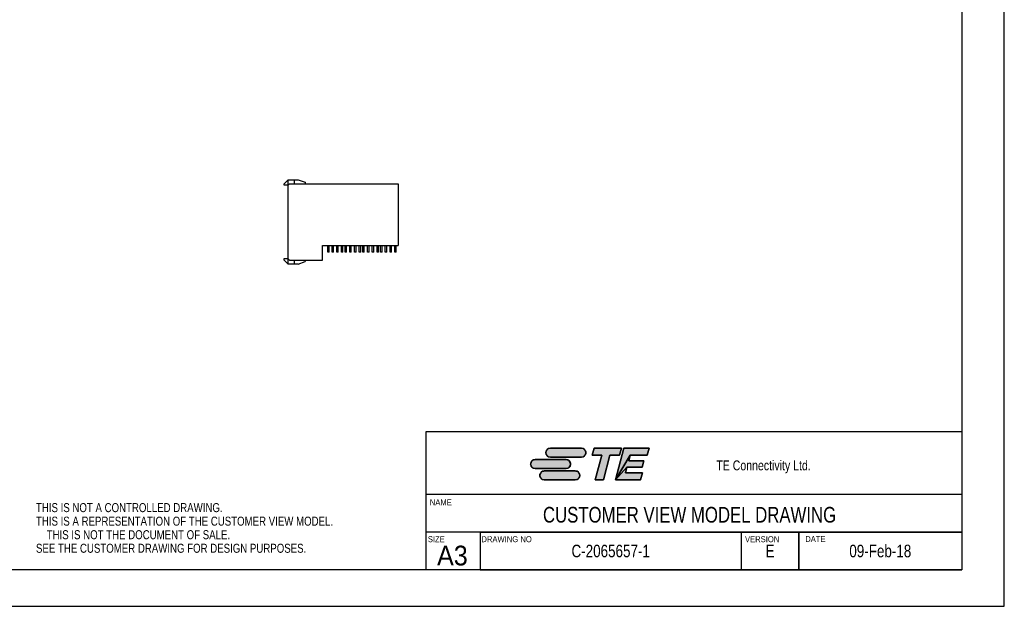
# Model space of a CAD drawing. Extents: x 0 to 420, y 0 to 297.
# Tile 5 of 10: x 171 to 420, y 0 to 148. Entities that reach past the tile are written whole.
import ezdxf
from ezdxf.enums import TextEntityAlignment as Align

# ---------------------------------------------------------------- set-up
doc = ezdxf.new("R2010")
doc.units = 0
doc.header["$LTSCALE"] = 23.1
doc.layers.get('0').update_dxf_attribs({"linetype": 'CONTINUOUS'})
doc.layers.add('DRAFT_ENTITY', color=7, linetype='CONTINUOUS')
doc.styles.get("Standard").update_dxf_attribs({"font": 'txt', "width": 0.95})
doc.styles.add('TEXTSTYLE_2', font='txt', dxfattribs={"width": 0.8})

# ---------------------------------------------------------------- blocks, each defined once
blk = doc.blocks.new('TE_CONNECTIVITY_BL0', base_point=(315, 36))
at = {"linetype": 'CONTINUOUS'}
for points in [[(304.83, 40.02), (304.98, 40.02), (312.83, 40.02), (312.98, 40.02), (313.13, 39.99), (313.27, 39.94), (313.4, 39.87), (313.52, 39.79), (313.64, 39.69), (313.73, 39.58), (313.82, 39.45), (313.88, 39.32), (313.93, 39.18), (313.96, 39.03), (313.97, 38.88), (313.96, 38.74), (313.93, 38.59), (313.88, 38.45), (313.82, 38.31), (313.73, 38.19), (313.64, 38.08), (313.52, 37.98), (313.4, 37.9), (313.27, 37.83), (313.13, 37.78), (312.98, 37.75), (304.98, 37.74), (304.83, 37.75), (304.69, 37.78), (304.54, 37.83), (304.41, 37.9), (304.29, 37.98), (304.17, 38.08), (304.08, 38.19), (303.99, 38.31), (303.93, 38.45), (303.88, 38.59), (303.85, 38.74), (303.84, 38.88), (303.85, 39.03), (303.88, 39.18), (303.93, 39.32), (303.99, 39.45), (304.08, 39.58), (304.17, 39.69), (304.29, 39.79), (304.41, 39.87), (304.54, 39.94), (304.69, 39.99)], [(315.59, 38.22), (316.08, 40.02), (322.98, 40.02), (322.5, 38.22), (320.09, 38.22), (318.41, 31.98), (316.33, 31.98), (318.01, 38.22)], [(330.01, 40.02), (329.52, 38.22), (325.21, 38.22), (321.49, 31.98), (323.64, 40.02)], [(328.69, 36.83), (328.26, 35.22), (324.4, 35.22), (321.49, 31.98), (325.21, 38.22), (324.84, 36.83)], [(300.98, 37.13), (301.13, 37.14), (308.98, 37.14), (309.13, 37.13), (309.28, 37.1), (309.42, 37.05), (309.55, 36.99), (309.68, 36.9), (309.79, 36.81), (309.89, 36.69), (309.97, 36.57), (310.04, 36.44), (310.08, 36.3), (310.11, 36.15), (310.12, 36), (310.11, 35.85), (310.08, 35.7), (310.04, 35.56), (309.97, 35.43), (309.89, 35.31), (309.79, 35.19), (309.68, 35.1), (309.55, 35.01), (309.42, 34.95), (309.28, 34.9), (309.13, 34.87), (301.13, 34.86), (300.98, 34.87), (300.84, 34.9), (300.7, 34.95), (300.56, 35.01), (300.44, 35.1), (300.33, 35.19), (300.23, 35.31), (300.15, 35.43), (300.08, 35.56), (300.03, 35.7), (300, 35.85), (299.99, 36), (300, 36.15), (300.03, 36.3), (300.08, 36.44), (300.15, 36.57), (300.23, 36.69), (300.33, 36.81), (300.44, 36.9), (300.56, 36.99), (300.7, 37.05), (300.84, 37.1)], [(328.33, 33.78), (327.85, 31.98), (321.49, 31.98), (324.4, 35.22), (324.02, 33.78)], [(303.3, 34.25), (303.44, 34.26), (311.29, 34.26), (311.44, 34.25), (311.59, 34.22), (311.73, 34.17), (311.86, 34.1), (311.99, 34.02), (312.1, 33.92), (312.2, 33.81), (312.28, 33.69), (312.35, 33.55), (312.39, 33.41), (312.42, 33.26), (312.43, 33.12), (312.42, 32.97), (312.39, 32.82), (312.35, 32.68), (312.28, 32.55), (312.2, 32.42), (312.1, 32.31), (311.99, 32.21), (311.86, 32.13), (311.73, 32.06), (311.59, 32.01), (311.44, 31.98), (303.44, 31.98), (303.3, 31.98), (303.15, 32.01), (303.01, 32.06), (302.87, 32.13), (302.75, 32.21), (302.64, 32.31), (302.54, 32.42), (302.46, 32.55), (302.39, 32.68), (302.34, 32.82), (302.31, 32.97), (302.3, 33.12), (302.31, 33.26), (302.34, 33.41), (302.39, 33.55), (302.46, 33.69), (302.54, 33.81), (302.64, 33.92), (302.75, 34.02), (302.87, 34.1), (303.01, 34.17), (303.15, 34.22)]]:
    blk.add_hatch(color=2, dxfattribs=at).paths.add_polyline_path(points)
at = {"color": 2, "linetype": 'CONTINUOUS'}
for p, q in [((312.83, 40.02), (304.98, 40.02)), ((316.08, 40.02), (315.59, 38.22)), ((322.98, 40.02), (316.08, 40.02)), ((323.64, 40.02), (321.49, 31.98)), ((322.5, 38.22), (322.98, 40.02)), ((330.01, 40.02), (323.64, 40.02)), ((329.52, 38.22), (330.01, 40.02)), ((304.98, 37.74), (312.83, 37.74)), ((315.59, 38.22), (318.01, 38.22)), ((318.01, 38.22), (316.33, 31.98)), ((318.41, 31.98), (320.09, 38.22)), ((320.09, 38.22), (322.5, 38.22)), ((324.84, 36.83), (325.21, 38.22)), ((325.21, 38.22), (329.52, 38.22)), ((308.98, 37.14), (301.13, 37.14)), ((324.02, 33.78), (324.4, 35.22)), ((324.4, 35.22), (328.26, 35.22)), ((328.69, 36.83), (324.84, 36.83)), ((328.26, 35.22), (328.69, 36.83)), ((301.13, 34.86), (308.98, 34.86)), ((311.29, 34.26), (303.44, 34.26)), ((328.33, 33.78), (324.02, 33.78)), ((327.85, 31.98), (328.33, 33.78)), ((303.44, 31.98), (311.29, 31.98)), ((316.33, 31.98), (318.41, 31.98)), ((321.49, 31.98), (327.85, 31.98))]:
    blk.add_line(p, q, dxfattribs=at)
for points in [[(304.83, 40.02), (304.98, 40.02), (312.83, 40.02), (312.98, 40.02), (313.13, 39.99), (313.27, 39.94), (313.4, 39.87), (313.52, 39.79), (313.64, 39.69), (313.73, 39.58), (313.82, 39.45), (313.88, 39.32), (313.93, 39.18), (313.96, 39.03), (313.97, 38.88), (313.96, 38.74), (313.93, 38.59), (313.88, 38.45), (313.82, 38.31), (313.73, 38.19), (313.64, 38.08), (313.52, 37.98), (313.4, 37.9), (313.27, 37.83), (313.13, 37.78), (312.98, 37.75), (304.98, 37.74), (304.83, 37.75), (304.69, 37.78), (304.54, 37.83), (304.41, 37.9), (304.29, 37.98), (304.17, 38.08), (304.08, 38.19), (303.99, 38.31), (303.93, 38.45), (303.88, 38.59), (303.85, 38.74), (303.84, 38.88), (303.85, 39.03), (303.88, 39.18), (303.93, 39.32), (303.99, 39.45), (304.08, 39.58), (304.17, 39.69), (304.29, 39.79), (304.41, 39.87), (304.54, 39.94), (304.69, 39.99), (304.83, 40.02)], [(315.59, 38.22), (316.08, 40.02), (322.98, 40.02), (322.5, 38.22), (320.09, 38.22), (318.41, 31.98), (316.33, 31.98), (318.01, 38.22), (315.59, 38.22)], [(330.01, 40.02), (329.52, 38.22), (325.21, 38.22), (321.49, 31.98), (323.64, 40.02), (330.01, 40.02)], [(328.69, 36.83), (328.26, 35.22), (324.4, 35.22), (321.49, 31.98), (325.21, 38.22), (324.84, 36.83), (328.69, 36.83)], [(300.98, 37.13), (301.13, 37.14), (308.98, 37.14), (309.13, 37.13), (309.28, 37.1), (309.42, 37.05), (309.55, 36.99), (309.68, 36.9), (309.79, 36.81), (309.89, 36.69), (309.97, 36.57), (310.04, 36.44), (310.08, 36.3), (310.11, 36.15), (310.12, 36), (310.11, 35.85), (310.08, 35.7), (310.04, 35.56), (309.97, 35.43), (309.89, 35.31), (309.79, 35.19), (309.68, 35.1), (309.55, 35.01), (309.42, 34.95), (309.28, 34.9), (309.13, 34.87), (301.13, 34.86), (300.98, 34.87), (300.84, 34.9), (300.7, 34.95), (300.56, 35.01), (300.44, 35.1), (300.33, 35.19), (300.23, 35.31), (300.15, 35.43), (300.08, 35.56), (300.03, 35.7), (300, 35.85), (299.99, 36), (300, 36.15), (300.03, 36.3), (300.08, 36.44), (300.15, 36.57), (300.23, 36.69), (300.33, 36.81), (300.44, 36.9), (300.56, 36.99), (300.7, 37.05), (300.84, 37.1), (300.98, 37.13)], [(328.33, 33.78), (327.85, 31.98), (321.49, 31.98), (324.4, 35.22), (324.02, 33.78), (328.33, 33.78)], [(303.3, 34.25), (303.44, 34.26), (311.29, 34.26), (311.44, 34.25), (311.59, 34.22), (311.73, 34.17), (311.86, 34.1), (311.99, 34.02), (312.1, 33.92), (312.2, 33.81), (312.28, 33.69), (312.35, 33.55), (312.39, 33.41), (312.42, 33.26), (312.43, 33.12), (312.42, 32.97), (312.39, 32.82), (312.35, 32.68), (312.28, 32.55), (312.2, 32.42), (312.1, 32.31), (311.99, 32.21), (311.86, 32.13), (311.73, 32.06), (311.59, 32.01), (311.44, 31.98), (303.44, 31.98), (303.3, 31.98), (303.15, 32.01), (303.01, 32.06), (302.87, 32.13), (302.75, 32.21), (302.64, 32.31), (302.54, 32.42), (302.46, 32.55), (302.39, 32.68), (302.34, 32.82), (302.31, 32.97), (302.3, 33.12), (302.31, 33.26), (302.34, 33.41), (302.39, 33.55), (302.46, 33.69), (302.54, 33.81), (302.64, 33.92), (302.75, 34.02), (302.87, 34.1), (303.01, 34.17), (303.15, 34.22), (303.3, 34.25)]]:
    blk.add_lwpolyline(points, dxfattribs=at)
for centre, start, end in [((304.98, 38.88), 90, 270), ((312.83, 38.88), 270, 90), ((301.13, 36), 90, 270), ((308.98, 36), 270, 90), ((303.44, 33.12), 90, 270), ((311.29, 33.12), 270, 90)]:
    blk.add_arc(centre, 1.14, start, end, dxfattribs=at)
for points in [[(312.98, 37.75), (312.83, 37.74), (304.98, 37.74)], [(309.13, 34.87), (308.98, 34.86), (301.13, 34.86)], [(311.44, 31.98), (311.29, 31.98), (303.44, 31.98)]]:
    blk.add_solid(points, dxfattribs=at)

msp = doc.modelspace()

# ---------------------------------------------------------------- linework, layer by layer
at = {"color": 7, "linetype": 'CONTINUOUS'}
for p, q in [((420, 0), (420, 297)), ((409.21, 287.08), (409.21, 9.23)), ((238.55, 107.99), (237.55, 106.99)), ((238.55, 86.64), (238.55, 107.99)), ((238.55, 107.99), (241.12, 107.99)), ((240.05, 107.99), (240.05, 106.99)), ((241.12, 107.99), (242.85, 107.36)), ((242.85, 107.36), (242.85, 106.99)), ((237.55, 106.61), (237.55, 106.99)), ((238.55, 106.61), (237.55, 106.61)), ((238.9, 106.99), (238.55, 106.64)), ((238.9, 106.99), (266.45, 106.99)), ((266.45, 106.99), (266.45, 91.32)), ((247.25, 91.32), (266.45, 91.32)), ((247.25, 87.64), (247.25, 91.32)), ((248.56, 89.62), (248.56, 91.32)), ((248.94, 89.62), (248.94, 91.32)), ((249.66, 89.62), (249.66, 91.32)), ((250.04, 89.62), (250.04, 91.32)), ((250.86, 89.62), (250.86, 91.32)), ((251.24, 89.62), (251.24, 91.32)), ((252.06, 89.62), (252.06, 91.32)), ((252.44, 89.62), (252.44, 91.32)), ((252.96, 89.62), (252.96, 91.32)), ((253.34, 89.62), (253.34, 91.32)), ((254.16, 89.62), (254.16, 91.32)), ((254.54, 89.62), (254.54, 91.32)), ((255.36, 89.62), (255.36, 91.32)), ((255.74, 89.62), (255.74, 91.32)), ((256.56, 89.62), (256.56, 91.32)), ((256.94, 89.62), (256.94, 91.32)), ((257.46, 89.62), (257.46, 91.32)), ((257.84, 89.62), (257.84, 91.32)), ((258.66, 89.62), (258.66, 91.32)), ((259.04, 89.62), (259.04, 91.32)), ((259.86, 89.62), (259.86, 91.32)), ((260.24, 89.62), (260.24, 91.32)), ((261.06, 89.62), (261.06, 91.32)), ((261.44, 89.62), (261.44, 91.32)), ((261.96, 89.62), (261.96, 91.32)), ((262.34, 89.62), (262.34, 91.32)), ((263.16, 89.62), (263.16, 91.32)), ((263.54, 89.62), (263.54, 91.32)), ((264.36, 89.62), (264.36, 91.32)), ((264.74, 89.62), (264.74, 91.32)), ((265.56, 89.62), (265.56, 91.32)), ((265.94, 89.62), (265.94, 91.32)), ((237.55, 87.64), (237.55, 88.01)), ((237.55, 88.01), (238.55, 88.01)), ((238.55, 86.64), (237.55, 87.64)), ((238.55, 87.99), (238.9, 87.64)), ((238.9, 87.64), (247.25, 87.64)), ((240.05, 87.64), (240.05, 86.64)), ((242.85, 87.64), (242.85, 87.27)), ((248.94, 89.62), (248.56, 89.62)), ((250.04, 89.62), (249.66, 89.62)), ((251.24, 89.62), (250.86, 89.62)), ((252.44, 89.62), (252.06, 89.62)), ((253.34, 89.62), (252.96, 89.62)), ((254.54, 89.62), (254.16, 89.62)), ((255.74, 89.62), (255.36, 89.62)), ((256.94, 89.62), (256.56, 89.62)), ((257.84, 89.62), (257.46, 89.62)), ((259.04, 89.62), (258.66, 89.62)), ((260.24, 89.62), (259.86, 89.62)), ((261.44, 89.62), (261.06, 89.62)), ((262.34, 89.62), (261.96, 89.62)), ((263.54, 89.62), (263.16, 89.62)), ((264.74, 89.62), (264.36, 89.62)), ((265.94, 89.62), (265.56, 89.62)), ((241.12, 86.64), (238.55, 86.64)), ((241.12, 86.64), (242.85, 87.27)), ((409.21, 44.16), (273.44, 44.16)), ((273.44, 44.16), (273.44, 9.23)), ((409.21, 18.76), (273.44, 18.76)), ((287.21, 18.76), (287.21, 9.23)), ((353.33, 18.76), (353.33, 9.23)), ((367.96, 9.23), (367.96, 18.76)), ((409.21, 9.23), (17.78, 9.23)), ((0, 0), (420, 0))]:
    msp.add_line(p, q, dxfattribs=at)
at = {"color": 2, "linetype": 'CONTINUOUS'}
for p, q in [((287.21, 18.76), (409.21, 18.76)), ((287.21, 18.76), (287.21, 9.23)), ((353.33, 18.76), (353.33, 9.23)), ((367.96, 18.76), (367.96, 9.23)), ((409.21, 18.76), (409.21, 9.23)), ((287.21, 9.23), (409.21, 9.23))]:
    msp.add_line(p, q, dxfattribs=at)
at = {"layer": 'DRAFT_ENTITY', "color": 7, "linetype": 'CONTINUOUS'}
msp.add_line((409.21, 28.28), (273.44, 28.28), dxfattribs=at)

# ---------------------------------------------------------------- block references
at = {"color": 2, "linetype": 'CONTINUOUS'}
msp.add_blockref('TE_CONNECTIVITY_BL0', (315, 36), dxfattribs=at)

# ---------------------------------------------------------------- texts
at = {"color": 2, "linetype": 'CONTINUOUS', "style": 'TEXTSTYLE_2', "width": 0.8}
for s, height, p in [('TE Connectivity Ltd.', 2.5, (347.03, 34.42)), ('THIS IS NOT A CONTROLLED DRAWING.', 2.286, (174.65, 23.84)), ('THIS IS A REPRESENTATION OF THE CUSTOMER VIEW MODEL.', 2.286, (174.65, 20.41)), ('    THIS IS NOT THE DOCUMENT OF SALE.', 2.286, (174.65, 16.98)), ('SEE THE CUSTOMER DRAWING FOR DESIGN PURPOSES.', 2.286, (174.65, 13.55))]:
    msp.add_text(s, height=height, dxfattribs=at).set_placement(p)
at = {"color": 2, "linetype": 'CONTINUOUS', "width": 0.95}
for s, height, p in [('NAME', 1.52, (274.44, 25.57)), ('SIZE', 1.52, (273.94, 16.23)), ('DRAWING NO', 1.52, (287.51, 16.23)), ('VERSION', 1.52, (354.3, 16.23)), ('DATE', 1.52, (369.56, 16.27)), ('A3', 5, (276.28, 10.35))]:
    msp.add_text(s, height=height, dxfattribs=at).set_placement(p)
at = {"color": 2, "linetype": 'CONTINUOUS', "style": 'TEXTSTYLE_2', "width": 0.8}
for s, height, p in [('CUSTOMER VIEW MODEL DRAWING', 3.968, (340.25, 21.19)), ('C-2065657-1', 3.18, (320.27, 12.41)), ('E', 3.18, (360.65, 12.41)), ('09-Feb-18', 3.18, (388.58, 12.41))]:
    msp.add_text(s, height=height, dxfattribs=at).set_placement(p, align=Align.CENTER)

doc.saveas('drawing.dxf')
